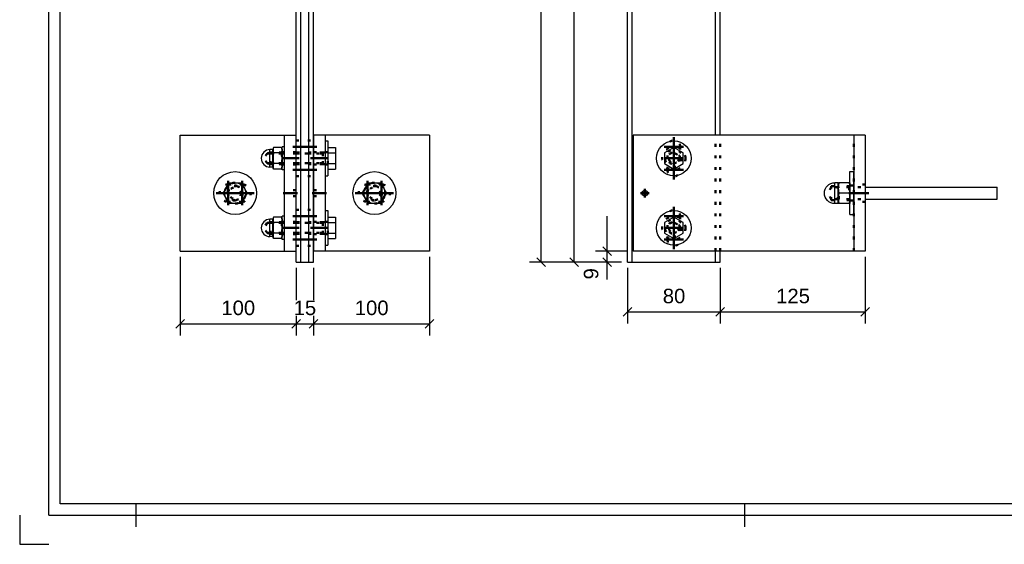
# Model space of a CAD drawing. Header units: millimetres. Extents: x -11 to 409, y -361 to -64.
# Tile 1 of 5: x -11 to 159, y -361 to -270. Entities that reach past the tile are written whole.
import ezdxf

# ---------------------------------------------------------------- set-up
doc = ezdxf.new("R2010")
doc.units = ezdxf.units.MM
doc.linetypes.add('DOT', pattern=[2, 0.5, -1.5])
doc.linetypes.add('STRICHPUNKT2', pattern=[18.5, 10, -4, 0.5, -4])
doc.layers.get('0').update_dxf_attribs({"linetype": 'CONTINUOUS'})
for name, color, linetype in [('DIM49', 4, 'CONTINUOUS'), ('LE_GREEN', 3, 'CONTINUOUS'), ('TXT_DIM49', 2, 'CONTINUOUS')]:
    doc.layers.add(name, color=color, linetype=linetype)
doc.layers.add('LE_ALL', color=7, linetype='CONTINUOUS', lineweight=50)
doc.styles.add('ARIAL', font='arial.ttf')

# ---------------------------------------------------------------- blocks, each defined once
blk = doc.blocks.new('DINA3_00002', base_point=(402.06, -353.59))
for p, q in [((-3.94, -353.59), (-3.94, -70.59)), ((402.06, -353.59), (-3.94, -353.59)), ((9.06, -353.59), (9.06, -357.59)), ((114.06, -357.59), (114.06, -353.59)), ((-5.94, -355.59), (404.06, -355.59))]:
    blk.add_line(p, q)
for points in [[(-5.94, -355.59), (-5.94, -68.59), (404.06, -68.59)], [(-10.94, -355.59), (-10.94, -360.59), (-5.94, -360.59)]]:
    blk.add_lwpolyline(points)
blk = doc.blocks.new('_ZBL0009_00001')
blk.add_blockref('DINA3_00002', (402.06, -353.59))
blk = doc.blocks.new('BALUSTER PROFIEL 80X15 R4_00197', base_point=(37.5, -214.34))
for p, q in [((36.7, -212.88), (36.7, -194.34)), ((39.7, -194.34), (36.7, -194.34)), ((39.7, -194.34), (39.7, -212.88)), ((36.7, -311.94), (36.7, -212.88)), ((39.7, -311.94), (39.7, -212.88)), ((37.5, -311.94), (37.5, -214.34)), ((38.9, -311.94), (38.9, -214.34)), ((36.7, -311.94), (37.5, -311.94)), ((37.5, -311.94), (38.9, -311.94)), ((38.9, -311.94), (39.7, -311.94))]:
    blk.add_line(p, q)
blk.add_lwpolyline([(38.9, -214.34), (37.5, -214.34)])
for centre, start_param, end_param in [((37.5, -212.88), 4.712389, 6.283185), ((38.9, -212.88), 0, 1.570796)]:
    blk.add_ellipse(centre, major_axis=(0, -1.45), ratio=0.55, start_param=start_param, end_param=end_param)
at = {"layer": 'LE_ALL', "color": 3, "linetype": 'DOT'}
for p, q in [((37.5, -214.34), (37.5, -194.34)), ((37.6, -194.34), (37.6, -198.34)), ((38.8, -194.34), (38.8, -198.34)), ((38.9, -214.34), (38.9, -194.34)), ((37.6, -198.34), (38.8, -198.34)), ((38.7, -198.34), (38.7, -199.36)), ((38.7, -199.36), (37.7, -199.36)), ((38.7, -199.36), (38.2, -199.65)), ((39.7, -229.14), (36.7, -229.14)), ((39.7, -235.54), (36.7, -235.54)), ((36.7, -290.94), (39.7, -290.94)), ((36.7, -292.04), (39.7, -292.04)), ((36.7, -296.04), (39.7, -296.04)), ((36.7, -297.14), (39.7, -297.14)), ((36.7, -302.94), (39.7, -302.94)), ((36.7, -304.04), (39.7, -304.04)), ((36.7, -308.04), (39.7, -308.04)), ((36.7, -309.14), (39.7, -309.14))]:
    blk.add_line(p, q, dxfattribs=at)
for points in [[(37.7, -198.34), (37.7, -199.36), (38.2, -199.65)], [(38.78, -232.5), (38.7, -232.68), (38.56, -232.82), (38.37, -232.91), (38.2, -232.94), (38.01, -232.91), (37.83, -232.81), (37.69, -232.66), (37.62, -232.47), (37.6, -232.34), (37.64, -232.14), (37.73, -231.97), (37.88, -231.83), (38.08, -231.75), (38.2, -231.74), (38.36, -231.76)]]:
    blk.add_lwpolyline(points, dxfattribs=at)
blk = doc.blocks.new('_00199', base_point=(40.3, -232.34))
at = {"layer": 'LE_ALL', "color": 1, "linetype": 'STRICHPUNKT2'}
for p, q in [((38.2, -194.04), (38.2, -200.01)), ((38.2, -194.04), (38.2, -200.01)), ((40.3, -232.34), (36.1, -232.34)), ((38.2, -232.34), (37.3, -232.34)), ((38.2, -232.34), (38.2, -231.44)), ((38.2, -232.34), (39.1, -232.34)), ((38.2, -232.34), (38.2, -233.24)), ((40.25, -292.04), (36.15, -292.04)), ((40.25, -296.04), (36.15, -296.04)), ((40.25, -304.04), (36.15, -304.04)), ((40.25, -308.04), (36.15, -308.04))]:
    blk.add_line(p, q, dxfattribs=at)
blk = doc.blocks.new('_00198')
blk.add_blockref('_00199', (40.3, -232.34))
blk = doc.blocks.new('BALUSTER PROFIEL 80X15 R4_00196')
for name, p in [('_00198', (0, 0)), ('BALUSTER PROFIEL 80X15 R4_00197', (37.5, -214.34))]:
    blk.add_blockref(name, p)
blk = doc.blocks.new('_D3', base_point=(23.82, -321.07))
at = {"layer": 'DIM49', "color": 1}
for p, q in [((16.7, -311.04), (16.7, -324.57)), ((36.7, -312.94), (36.7, -318.47)), ((17.45, -321.82), (15.95, -323.32)), ((35.95, -323.32), (37.45, -321.82)), ((36.7, -321.17), (36.7, -324.57)), ((16.7, -322.57), (36.7, -322.57))]:
    blk.add_line(p, q, dxfattribs=at)
at = {"layer": 'TXT_DIM49', "style": 'ARIAL'}
blk.add_text('100', height=2.5, dxfattribs=at).set_placement((23.82, -321.07))
blk = doc.blocks.new('_D4', base_point=(36.28, -321.07))
at = {"layer": 'DIM49', "color": 1}
for p, q in [((36.7, -312.94), (36.7, -318.47)), ((39.7, -312.94), (39.7, -318.47)), ((37.45, -321.82), (35.95, -323.32)), ((36.7, -321.17), (36.7, -324.57)), ((38.95, -323.32), (40.45, -321.82)), ((39.7, -321.17), (39.7, -324.57)), ((36.7, -322.57), (39.7, -322.57))]:
    blk.add_line(p, q, dxfattribs=at)
at = {"layer": 'TXT_DIM49', "style": 'ARIAL'}
blk.add_text('15', height=2.5, dxfattribs=at).set_placement((36.28, -321.07))
blk = doc.blocks.new('_D5', base_point=(46.82, -321.07))
at = {"layer": 'DIM49', "color": 1}
for p, q in [((59.7, -311.04), (59.7, -324.57)), ((39.7, -312.94), (39.7, -318.47)), ((40.45, -321.82), (38.95, -323.32)), ((39.7, -321.17), (39.7, -324.57)), ((58.95, -323.32), (60.45, -321.82)), ((39.7, -322.57), (59.7, -322.57))]:
    blk.add_line(p, q, dxfattribs=at)
at = {"layer": 'TXT_DIM49', "style": 'ARIAL'}
blk.add_text('100', height=2.5, dxfattribs=at).set_placement((46.82, -321.07))
blk = doc.blocks.new('Hoeklijn 200x100x10_00205', base_point=(36.7, -299.54))
for p, q in [((34.7, -290.04), (36.7, -290.04)), ((34.7, -310.04), (34.7, -290.04)), ((36.7, -310.04), (36.7, -290.04)), ((16.7, -310.04), (34.7, -310.04)), ((34.7, -310.04), (36.7, -310.04))]:
    blk.add_line(p, q)
blk.add_lwpolyline([(16.7, -310.04), (16.7, -290.04), (34.7, -290.04)])
at = {"layer": 'LE_ALL', "color": 3, "linetype": 'DOT'}
for p, q in [((36.7, -292.99), (34.7, -292.99)), ((36.7, -295.09), (34.7, -295.09)), ((25, -298.54), (27.4, -298.54)), ((36.7, -299.54), (34.7, -299.54)), ((27.4, -301.54), (25, -301.54)), ((36.7, -300.54), (34.7, -300.54)), ((36.7, -304.99), (34.7, -304.99)), ((36.7, -307.09), (34.7, -307.09))]:
    blk.add_line(p, q, dxfattribs=at)
for centre, start, end in [((25, -300.04), 90, -90), ((27.4, -300.04), -90, 90)]:
    blk.add_arc(centre, 1.5, start, end, dxfattribs=at)
for name, p in [('_D3', (23.82, -321.07)), ('_D5', (46.82, -321.07)), ('_D4', (36.28, -321.07))]:
    blk.add_blockref(name, p)
blk = doc.blocks.new('_00207', base_point=(29.5, -300.04))
at = {"layer": 'LE_ALL', "color": 1, "linetype": 'STRICHPUNKT2'}
for p, q in [((37.23, -294.04), (34.18, -294.04)), ((25, -302.14), (25, -297.94)), ((25, -302.14), (25, -297.94)), ((27.4, -302.14), (27.4, -297.94)), ((27.4, -302.14), (27.4, -297.94)), ((29.5, -300.04), (22.9, -300.04)), ((29.5, -300.04), (22.9, -300.04)), ((36.95, -300.04), (34.45, -300.04)), ((37.23, -306.04), (34.18, -306.04))]:
    blk.add_line(p, q, dxfattribs=at)
blk = doc.blocks.new('_00206')
blk.add_blockref('_00207', (29.5, -300.04))
blk = doc.blocks.new('Hoeklijn 200x100x10_00204')
for name, p in [('Hoeklijn 200x100x10_00205', (36.7, -299.54)), ('_00206', (0, 0))]:
    blk.add_blockref(name, p)
blk = doc.blocks.new('Hoeklijn 200x100x10_00209', base_point=(39.7, -300.54))
for p, q in [((39.7, -290.04), (39.7, -310.04)), ((41.7, -290.04), (39.7, -290.04)), ((41.7, -290.04), (41.7, -310.04)), ((59.7, -290.04), (41.7, -290.04)), ((41.7, -310.04), (39.7, -310.04))]:
    blk.add_line(p, q)
blk.add_lwpolyline([(59.7, -290.04), (59.7, -310.04), (41.7, -310.04)])
at = {"layer": 'LE_ALL', "color": 3, "linetype": 'DOT'}
for p, q in [((39.7, -292.99), (41.7, -292.99)), ((39.7, -295.09), (41.7, -295.09)), ((49, -298.54), (51.4, -298.54)), ((39.7, -299.54), (41.7, -299.54)), ((39.7, -300.54), (41.7, -300.54)), ((51.4, -301.54), (49, -301.54)), ((39.7, -304.99), (41.7, -304.99)), ((39.7, -307.09), (41.7, -307.09))]:
    blk.add_line(p, q, dxfattribs=at)
for centre, start, end in [((49, -300.04), 90, -90), ((51.4, -300.04), -90, 90)]:
    blk.add_arc(centre, 1.5, start, end, dxfattribs=at)
blk = doc.blocks.new('_00211', base_point=(46.9, -300.04))
at = {"layer": 'LE_ALL', "color": 1, "linetype": 'STRICHPUNKT2'}
for p, q in [((39.18, -294.04), (42.23, -294.04)), ((49, -297.94), (49, -302.14)), ((49, -297.94), (49, -302.14)), ((51.4, -297.94), (51.4, -302.14)), ((51.4, -297.94), (51.4, -302.14)), ((39.45, -300.04), (41.95, -300.04)), ((46.9, -300.04), (53.5, -300.04)), ((46.9, -300.04), (53.5, -300.04)), ((39.18, -306.04), (42.23, -306.04))]:
    blk.add_line(p, q, dxfattribs=at)
blk = doc.blocks.new('_00210')
blk.add_blockref('_00211', (46.9, -300.04))
blk = doc.blocks.new('Hoeklijn 200x100x10_00208')
for name, p in [('Hoeklijn 200x100x10_00209', (39.7, -300.54)), ('_00210', (0, 0))]:
    blk.add_blockref(name, p)
blk = doc.blocks.new('Carrosseriering (ISO 7093)-M10_00219', base_point=(42.2, -292.99))
for p, q in [((41.7, -291.04), (42.2, -291.04)), ((41.7, -297.04), (42.2, -297.04))]:
    blk.add_line(p, q)
at = {"layer": 'LE_ALL', "color": 3, "linetype": 'DOT'}
for p, q in [((42.2, -292.99), (41.7, -292.99)), ((42.2, -295.09), (41.7, -295.09))]:
    blk.add_line(p, q, dxfattribs=at)
at = {"layer": 'LE_GREEN'}
for p, q in [((41.7, -291.04), (41.7, -297.04)), ((42.2, -291.04), (42.2, -297.04))]:
    blk.add_line(p, q, dxfattribs=at)
blk = doc.blocks.new('Carrosseriering (ISO 7093)-M10_00218')
blk.add_blockref('Carrosseriering (ISO 7093)-M10_00219', (42.2, -292.99))
blk = doc.blocks.new('Sluitring (DIN 125)-M10_00221', base_point=(34.3, -295.09))
for p, q in [((34.7, -292.04), (34.3, -292.04)), ((34.7, -296.04), (34.3, -296.04))]:
    blk.add_line(p, q)
at = {"layer": 'LE_ALL', "color": 3, "linetype": 'DOT'}
for p, q in [((34.3, -292.99), (34.7, -292.99)), ((34.3, -295.09), (34.7, -295.09))]:
    blk.add_line(p, q, dxfattribs=at)
at = {"layer": 'LE_GREEN'}
for p, q in [((34.3, -296.04), (34.3, -292.04)), ((34.7, -296.04), (34.7, -292.04))]:
    blk.add_line(p, q, dxfattribs=at)
blk = doc.blocks.new('Sluitring (DIN 125)-M10_00220')
blk.add_blockref('Sluitring (DIN 125)-M10_00221', (34.3, -295.09))
blk = doc.blocks.new('Hoge dopmoer (DIN 1587)-M10_00223', base_point=(32.3, -295.04))
for p, q in [((32.7, -292.54), (32.2, -292.54)), ((32.8, -292.19), (32.7, -292.54)), ((32.7, -295.54), (32.7, -292.54)), ((34.21, -292.19), (32.8, -292.19)), ((34.21, -295.89), (32.8, -295.89)), ((34.21, -295.89), (34.3, -295.54))]:
    blk.add_line(p, q)
for points in [[(32.8, -295.89), (32.7, -295.54), (32.2, -295.54), (32.2, -292.54)], [(32.8, -292.19), (32.75, -292.43), (32.73, -292.65), (32.75, -292.88), (32.8, -293.12)], [(32.8, -293.12), (32.75, -293.59), (32.73, -294.04), (32.75, -294.48), (32.8, -294.96)], [(34.21, -294.96), (34.26, -294.48), (34.28, -294.04), (34.26, -293.59), (34.21, -293.12), (32.8, -293.12)], [(34.21, -293.12), (34.26, -292.88), (34.28, -292.65), (34.26, -292.43), (34.21, -292.19)], [(34.21, -292.19), (34.3, -292.54), (34.3, -295.54)], [(32.8, -294.96), (32.75, -295.2), (32.73, -295.42), (32.75, -295.65), (32.8, -295.89)], [(34.21, -295.89), (34.26, -295.65), (34.28, -295.42), (34.26, -295.2), (34.21, -294.96), (32.8, -294.96)]]:
    blk.add_lwpolyline(points)
blk.add_arc((32.2, -294.04), 1.5, 90, -90)
at = {"layer": 'LE_ALL', "color": 3, "linetype": 'DOT'}
for p, q in [((32.3, -295.04), (32.3, -293.04)), ((34.3, -293.04), (32.3, -293.04)), ((31.7, -294.89), (31.1, -294.04)), ((32.3, -295.04), (31.7, -294.89)), ((34.3, -295.04), (32.3, -295.04))]:
    blk.add_line(p, q, dxfattribs=at)
blk.add_lwpolyline([(32.3, -293.04), (31.7, -293.19), (31.1, -294.04)], dxfattribs=at)
blk = doc.blocks.new('GEWINDE_00225', base_point=(34.3, -293.04))
at = {"layer": 'LE_ALL', "color": 3, "linetype": 'DOT'}
for p, q in [((32.3, -293.04), (31.7, -293.19)), ((34.22, -293.19), (31.7, -293.19)), ((32.3, -295.04), (32.3, -293.04)), ((34.3, -293.04), (32.3, -293.04)), ((34.3, -293.04), (34.22, -293.19)), ((34.22, -293.19), (34.22, -294.89))]:
    blk.add_line(p, q, dxfattribs=at)
for points in [[(34.3, -295.04), (34.22, -294.89), (31.7, -294.89)], [(34.3, -295.04), (32.3, -295.04), (31.7, -294.89)]]:
    blk.add_lwpolyline(points, dxfattribs=at)
blk = doc.blocks.new('GEWINDE_00224')
blk.add_blockref('GEWINDE_00225', (34.3, -293.04))
blk = doc.blocks.new('Hoge dopmoer (DIN 1587)-M10_00222')
for name, p in [('Hoge dopmoer (DIN 1587)-M10_00223', (32.3, -295.04)), ('GEWINDE_00224', (0, 0))]:
    blk.add_blockref(name, p)
blk = doc.blocks.new('Zeskant tapbout-M10x50 (DIN 933)_00227', base_point=(41.3, -293.19))
for p, q in [((42.2, -292.19), (43.48, -292.19)), ((42.2, -293.12), (43.48, -293.12)), ((43.48, -292.19), (43.48, -293.12)), ((42.2, -294.96), (42.2, -295.89)), ((42.2, -295.89), (43.48, -295.89))]:
    blk.add_line(p, q)
for points in [[(42.2, -292.19), (42.2, -293.12), (42.2, -294.96), (43.48, -294.96)], [(43.48, -293.12), (43.48, -294.96), (43.48, -295.89)]]:
    blk.add_lwpolyline(points)
at = {"layer": 'LE_ALL', "color": 3, "linetype": 'DOT'}
for p, q in [((32.2, -293.19), (41.3, -293.19)), ((41.3, -293.19), (41.3, -294.89)), ((42.2, -295.04), (42.2, -293.04)), ((32.2, -294.89), (41.3, -294.89)), ((41.3, -295.04), (42.2, -295.04))]:
    blk.add_line(p, q, dxfattribs=at)
blk.add_lwpolyline([(41.3, -295.04), (41.3, -293.04), (42.2, -293.04)], dxfattribs=at)
blk = doc.blocks.new('GEWINDE_00229', base_point=(34.7, -293.19))
at = {"layer": 'LE_ALL', "color": 3, "linetype": 'DOT'}
for p, q in [((34.7, -293.04), (32.2, -293.04)), ((34.7, -293.19), (32.2, -293.19)), ((41.3, -293.04), (41.3, -295.04)), ((34.7, -294.89), (32.2, -294.89)), ((34.7, -295.04), (32.2, -295.04))]:
    blk.add_line(p, q, dxfattribs=at)
for points in [[(41.3, -293.04), (36.7, -293.04), (34.7, -293.04)], [(41.3, -293.19), (36.7, -293.19), (34.7, -293.19)], [(41.3, -294.89), (36.7, -294.89), (34.7, -294.89)], [(41.3, -295.04), (36.7, -295.04), (34.7, -295.04)]]:
    blk.add_lwpolyline(points, dxfattribs=at)
blk = doc.blocks.new('GEWINDE_00228')
blk.add_blockref('GEWINDE_00229', (34.7, -293.19))
blk = doc.blocks.new('Zeskant tapbout-M10x50 (DIN 933)_00226')
for name, p in [('Zeskant tapbout-M10x50 (DIN 933)_00227', (41.3, -293.19)), ('GEWINDE_00228', (0, 0))]:
    blk.add_blockref(name, p)
blk = doc.blocks.new('Montage hoeklijn aan baluster_00217')
for name in ['Carrosseriering (ISO 7093)-M10_00218', 'Hoge dopmoer (DIN 1587)-M10_00222', 'Zeskant tapbout-M10x50 (DIN 933)_00226', 'Sluitring (DIN 125)-M10_00220']:
    blk.add_blockref(name, (0, 0))
blk = doc.blocks.new('Carrosseriering (ISO 7093)-M10_00232', base_point=(42.2, -304.99))
for p, q in [((41.7, -303.04), (42.2, -303.04)), ((41.7, -309.04), (42.2, -309.04))]:
    blk.add_line(p, q)
at = {"layer": 'LE_ALL', "color": 3, "linetype": 'DOT'}
for p, q in [((42.2, -304.99), (41.7, -304.99)), ((42.2, -307.09), (41.7, -307.09))]:
    blk.add_line(p, q, dxfattribs=at)
at = {"layer": 'LE_GREEN'}
for p, q in [((41.7, -303.04), (41.7, -309.04)), ((42.2, -303.04), (42.2, -309.04))]:
    blk.add_line(p, q, dxfattribs=at)
blk = doc.blocks.new('Carrosseriering (ISO 7093)-M10_00231')
blk.add_blockref('Carrosseriering (ISO 7093)-M10_00232', (42.2, -304.99))
blk = doc.blocks.new('Sluitring (DIN 125)-M10_00234', base_point=(34.3, -307.09))
for p, q in [((34.7, -304.04), (34.3, -304.04)), ((34.7, -308.04), (34.3, -308.04))]:
    blk.add_line(p, q)
at = {"layer": 'LE_ALL', "color": 3, "linetype": 'DOT'}
for p, q in [((34.3, -304.99), (34.7, -304.99)), ((34.3, -307.09), (34.7, -307.09))]:
    blk.add_line(p, q, dxfattribs=at)
at = {"layer": 'LE_GREEN'}
for p, q in [((34.3, -308.04), (34.3, -304.04)), ((34.7, -308.04), (34.7, -304.04))]:
    blk.add_line(p, q, dxfattribs=at)
blk = doc.blocks.new('Sluitring (DIN 125)-M10_00233')
blk.add_blockref('Sluitring (DIN 125)-M10_00234', (34.3, -307.09))
blk = doc.blocks.new('Hoge dopmoer (DIN 1587)-M10_00236', base_point=(32.3, -307.04))
for p, q in [((32.7, -304.54), (32.2, -304.54)), ((32.8, -304.19), (32.7, -304.54)), ((32.7, -307.54), (32.7, -304.54)), ((34.21, -304.19), (32.8, -304.19)), ((34.21, -307.89), (32.8, -307.89)), ((34.21, -307.89), (34.3, -307.54))]:
    blk.add_line(p, q)
for points in [[(32.8, -307.89), (32.7, -307.54), (32.2, -307.54), (32.2, -304.54)], [(32.8, -304.19), (32.75, -304.43), (32.73, -304.65), (32.75, -304.88), (32.8, -305.12)], [(32.8, -305.12), (32.75, -305.59), (32.73, -306.04), (32.75, -306.48), (32.8, -306.96)], [(34.21, -306.96), (34.26, -306.48), (34.28, -306.04), (34.26, -305.59), (34.21, -305.12), (32.8, -305.12)], [(34.21, -305.12), (34.26, -304.88), (34.28, -304.65), (34.26, -304.43), (34.21, -304.19)], [(34.21, -304.19), (34.3, -304.54), (34.3, -307.54)], [(32.8, -306.96), (32.75, -307.2), (32.73, -307.42), (32.75, -307.65), (32.8, -307.89)], [(34.21, -307.89), (34.26, -307.65), (34.28, -307.42), (34.26, -307.2), (34.21, -306.96), (32.8, -306.96)]]:
    blk.add_lwpolyline(points)
blk.add_arc((32.2, -306.04), 1.5, 90, -90)
at = {"layer": 'LE_ALL', "color": 3, "linetype": 'DOT'}
for p, q in [((32.3, -307.04), (32.3, -305.04)), ((34.3, -305.04), (32.3, -305.04)), ((31.7, -306.89), (31.1, -306.04)), ((32.3, -307.04), (31.7, -306.89)), ((34.3, -307.04), (32.3, -307.04))]:
    blk.add_line(p, q, dxfattribs=at)
blk.add_lwpolyline([(32.3, -305.04), (31.7, -305.19), (31.1, -306.04)], dxfattribs=at)
blk = doc.blocks.new('GEWINDE_00238', base_point=(34.3, -305.04))
at = {"layer": 'LE_ALL', "color": 3, "linetype": 'DOT'}
for p, q in [((32.3, -305.04), (31.7, -305.19)), ((34.22, -305.19), (31.7, -305.19)), ((32.3, -307.04), (32.3, -305.04)), ((34.3, -305.04), (32.3, -305.04)), ((34.3, -305.04), (34.22, -305.19)), ((34.22, -305.19), (34.22, -306.89))]:
    blk.add_line(p, q, dxfattribs=at)
for points in [[(34.3, -307.04), (34.22, -306.89), (31.7, -306.89)], [(34.3, -307.04), (32.3, -307.04), (31.7, -306.89)]]:
    blk.add_lwpolyline(points, dxfattribs=at)
blk = doc.blocks.new('GEWINDE_00237')
blk.add_blockref('GEWINDE_00238', (34.3, -305.04))
blk = doc.blocks.new('Hoge dopmoer (DIN 1587)-M10_00235')
for name, p in [('Hoge dopmoer (DIN 1587)-M10_00236', (32.3, -307.04)), ('GEWINDE_00237', (0, 0))]:
    blk.add_blockref(name, p)
blk = doc.blocks.new('Zeskant tapbout-M10x50 (DIN 933)_00240', base_point=(41.3, -305.19))
for p, q in [((42.2, -304.19), (43.48, -304.19)), ((42.2, -305.12), (43.48, -305.12)), ((43.48, -304.19), (43.48, -305.12)), ((42.2, -306.96), (42.2, -307.89)), ((42.2, -307.89), (43.48, -307.89))]:
    blk.add_line(p, q)
for points in [[(42.2, -304.19), (42.2, -305.12), (42.2, -306.96), (43.48, -306.96)], [(43.48, -305.12), (43.48, -306.96), (43.48, -307.89)]]:
    blk.add_lwpolyline(points)
at = {"layer": 'LE_ALL', "color": 3, "linetype": 'DOT'}
for p, q in [((32.2, -305.19), (41.3, -305.19)), ((41.3, -305.19), (41.3, -306.89)), ((42.2, -307.04), (42.2, -305.04)), ((32.2, -306.89), (41.3, -306.89)), ((41.3, -307.04), (42.2, -307.04))]:
    blk.add_line(p, q, dxfattribs=at)
blk.add_lwpolyline([(41.3, -307.04), (41.3, -305.04), (42.2, -305.04)], dxfattribs=at)
blk = doc.blocks.new('GEWINDE_00242', base_point=(34.7, -305.19))
at = {"layer": 'LE_ALL', "color": 3, "linetype": 'DOT'}
for p, q in [((34.7, -305.04), (32.2, -305.04)), ((34.7, -305.19), (32.2, -305.19)), ((41.3, -305.04), (41.3, -307.04)), ((34.7, -306.89), (32.2, -306.89)), ((34.7, -307.04), (32.2, -307.04))]:
    blk.add_line(p, q, dxfattribs=at)
for points in [[(41.3, -305.04), (36.7, -305.04), (34.7, -305.04)], [(41.3, -305.19), (36.7, -305.19), (34.7, -305.19)], [(41.3, -306.89), (36.7, -306.89), (34.7, -306.89)], [(41.3, -307.04), (36.7, -307.04), (34.7, -307.04)]]:
    blk.add_lwpolyline(points, dxfattribs=at)
blk = doc.blocks.new('GEWINDE_00241')
blk.add_blockref('GEWINDE_00242', (34.7, -305.19))
blk = doc.blocks.new('Zeskant tapbout-M10x50 (DIN 933)_00239')
for name, p in [('Zeskant tapbout-M10x50 (DIN 933)_00240', (41.3, -305.19)), ('GEWINDE_00241', (0, 0))]:
    blk.add_blockref(name, p)
blk = doc.blocks.new('Montage hoeklijn aan baluster_00230')
for name in ['Carrosseriering (ISO 7093)-M10_00231', 'Hoge dopmoer (DIN 1587)-M10_00235', 'Zeskant tapbout-M10x50 (DIN 933)_00239', 'Sluitring (DIN 125)-M10_00233']:
    blk.add_blockref(name, (0, 0))
blk = doc.blocks.new('Carrosseriering M12 (ISO 7093 _ DIN 9021)_00245', base_point=(48.9, -300.04))
blk.add_circle((50.2, -300.04), 3.7)
at = {"layer": 'LE_ALL', "color": 3, "linetype": 'DOT'}
blk.add_circle((50.2, -300.04), 1.3, dxfattribs=at)
blk = doc.blocks.new('Carrosseriering M12 (ISO 7093 _ DIN 9021)_00244')
blk.add_blockref('Carrosseriering M12 (ISO 7093 _ DIN 9021)_00245', (48.9, -300.04))
blk = doc.blocks.new('Hoge dopmoer (DIN 1587)-M12_00247', base_point=(48.64, -300.94))
for points in [[(48.64, -299.14), (49.16, -298.24), (50.2, -298.24)], [(50.2, -298.24), (51.24, -298.24), (51.76, -299.14)], [(48.64, -300.94), (48.12, -300.04), (48.64, -299.14)], [(51.76, -299.14), (52.28, -300.04), (51.76, -300.94)], [(50.2, -301.84), (49.16, -301.84), (48.64, -300.94)], [(51.76, -300.94), (51.24, -301.84), (50.2, -301.84)]]:
    blk.add_lwpolyline(points)
blk.add_circle((50.2, -300.04), 1.8)
at = {"layer": 'LE_ALL', "color": 3, "linetype": 'DOT'}
blk.add_lwpolyline([(48.64, -300.94, -0.267949), (48.64, -299.14, -0.267949), (50.2, -298.24, -0.267949), (51.76, -299.14, -0.267949), (51.76, -300.94, -0.267949), (50.2, -301.84, -0.267949)], format="xyb", close=True, dxfattribs=at)
blk.add_lwpolyline([(50.51, -298.88, 0.493526), (49, -300.04, 0.876436), (51.36, -300.35)], format="xyb", dxfattribs=at)
for radius in [1.21, 1.02]:
    blk.add_circle((50.2, -300.04), radius, dxfattribs=at)
blk = doc.blocks.new('GEWINDE_00249', base_point=(49, -300.04))
at = {"layer": 'LE_ALL', "color": 3, "linetype": 'DOT'}
for start, end in [(74.9299, 180), (180, -15.0701)]:
    blk.add_arc((50.2, -300.04), 1.2, start, end, dxfattribs=at)
blk = doc.blocks.new('GEWINDE_00248')
blk.add_blockref('GEWINDE_00249', (49, -300.04))
blk = doc.blocks.new('Hoge dopmoer (DIN 1587)-M12_00246')
for name, p in [('Hoge dopmoer (DIN 1587)-M12_00247', (48.64, -300.94)), ('GEWINDE_00248', (0, 0))]:
    blk.add_blockref(name, p)
blk = doc.blocks.new('Montage baluster_00243')
for name in ['Carrosseriering M12 (ISO 7093 _ DIN 9021)_00244', 'Hoge dopmoer (DIN 1587)-M12_00246']:
    blk.add_blockref(name, (0, 0))
blk = doc.blocks.new('Carrosseriering M12 (ISO 7093 _ DIN 9021)_00252', base_point=(24.9, -300.04))
blk.add_circle((26.2, -300.04), 3.7)
at = {"layer": 'LE_ALL', "color": 3, "linetype": 'DOT'}
blk.add_circle((26.2, -300.04), 1.3, dxfattribs=at)
blk = doc.blocks.new('Carrosseriering M12 (ISO 7093 _ DIN 9021)_00251')
blk.add_blockref('Carrosseriering M12 (ISO 7093 _ DIN 9021)_00252', (24.9, -300.04))
blk = doc.blocks.new('Hoge dopmoer (DIN 1587)-M12_00254', base_point=(24.64, -300.94))
for points in [[(24.64, -299.14), (25.16, -298.24), (26.2, -298.24)], [(26.2, -298.24), (27.24, -298.24), (27.76, -299.14)], [(24.64, -300.94), (24.12, -300.04), (24.64, -299.14)], [(27.76, -299.14), (28.28, -300.04), (27.76, -300.94)], [(26.2, -301.84), (25.16, -301.84), (24.64, -300.94)], [(27.76, -300.94), (27.24, -301.84), (26.2, -301.84)]]:
    blk.add_lwpolyline(points)
blk.add_circle((26.2, -300.04), 1.8)
at = {"layer": 'LE_ALL', "color": 3, "linetype": 'DOT'}
blk.add_lwpolyline([(24.64, -300.94, -0.267949), (24.64, -299.14, -0.267949), (26.2, -298.24, -0.267949), (27.76, -299.14, -0.267949), (27.76, -300.94, -0.267949), (26.2, -301.84, -0.267949)], format="xyb", close=True, dxfattribs=at)
blk.add_lwpolyline([(26.51, -298.88, 0.493526), (25, -300.04, 0.876436), (27.36, -300.35)], format="xyb", dxfattribs=at)
for radius in [1.21, 1.02]:
    blk.add_circle((26.2, -300.04), radius, dxfattribs=at)
blk = doc.blocks.new('GEWINDE_00256', base_point=(25, -300.04))
at = {"layer": 'LE_ALL', "color": 3, "linetype": 'DOT'}
for start, end in [(74.9299, 180), (180, -15.0701)]:
    blk.add_arc((26.2, -300.04), 1.2, start, end, dxfattribs=at)
blk = doc.blocks.new('GEWINDE_00255')
blk.add_blockref('GEWINDE_00256', (25, -300.04))
blk = doc.blocks.new('Hoge dopmoer (DIN 1587)-M12_00253')
for name, p in [('Hoge dopmoer (DIN 1587)-M12_00254', (24.64, -300.94)), ('GEWINDE_00255', (0, 0))]:
    blk.add_blockref(name, p)
blk = doc.blocks.new('Montage baluster_00250')
for name in ['Carrosseriering M12 (ISO 7093 _ DIN 9021)_00251', 'Hoge dopmoer (DIN 1587)-M12_00253']:
    blk.add_blockref(name, (0, 0))
blk = doc.blocks.new('Montage_00216')
for name in ['Montage hoeklijn aan baluster_00217', 'Montage baluster_00250', 'Montage baluster_00243', 'Montage hoeklijn aan baluster_00230']:
    blk.add_blockref(name, (0, 0))
blk = doc.blocks.new('Tussen baluster (doorgaande sierregel)_00195')
for name in ['Montage_00216', 'BALUSTER PROFIEL 80X15 R4_00196', 'Hoeklijn 200x100x10_00204', 'Hoeklijn 200x100x10_00208']:
    blk.add_blockref(name, (0, 0))
blk = doc.blocks.new('_A3D0032_00194')
blk.add_blockref('Tussen baluster (doorgaande sierregel)_00195', (0, 0))
blk = doc.blocks.new('_ANS0032_00193')
blk.add_blockref('_A3D0032_00194', (0, 0))
blk = doc.blocks.new('_D7', base_point=(99.91, -319.03))
at = {"layer": 'DIM49', "color": 1}
for p, q in [((93.82, -312.94), (93.82, -322.53)), ((109.82, -312.94), (109.82, -322.53)), ((94.57, -319.78), (93.07, -321.28)), ((93.82, -320.53), (109.82, -320.53)), ((109.07, -321.28), (110.57, -319.78))]:
    blk.add_line(p, q, dxfattribs=at)
at = {"layer": 'TXT_DIM49', "style": 'ARIAL'}
blk.add_text('80', height=2.5, dxfattribs=at).set_placement((99.91, -319.03))
blk = doc.blocks.new('_D8', base_point=(119.45, -319.03))
at = {"layer": 'DIM49', "color": 1}
for p, q in [((134.82, -311.04), (134.82, -322.53)), ((109.82, -312.94), (109.82, -322.53)), ((110.57, -319.78), (109.07, -321.28)), ((109.82, -320.53), (134.82, -320.53)), ((134.07, -321.28), (135.57, -319.78))]:
    blk.add_line(p, q, dxfattribs=at)
at = {"layer": 'TXT_DIM49', "style": 'ARIAL'}
blk.add_text('125', height=2.5, dxfattribs=at).set_placement((119.45, -319.03))
blk = doc.blocks.new('_D9', base_point=(88.8, -314.92))
at = {"layer": 'DIM49', "color": 1}
for p, q in [((90.3, -314.92), (90.3, -304.04)), ((93.82, -310.04), (88.3, -310.04)), ((89.55, -309.29), (91.05, -310.79)), ((92.82, -311.94), (88.3, -311.94)), ((91.05, -312.69), (89.55, -311.19))]:
    blk.add_line(p, q, dxfattribs=at)
at = {"layer": 'TXT_DIM49', "style": 'ARIAL'}
blk.add_text('9', height=2.5, rotation=90.0002, dxfattribs=at).set_placement((88.8, -314.92))
blk = doc.blocks.new('_D10', base_point=(83.13, -256.02))
at = {"layer": 'DIM49', "color": 1}
for p, q in [((103.82, -194.34), (82.63, -194.34)), ((85.38, -195.09), (83.88, -193.59)), ((84.63, -311.94), (84.63, -194.34)), ((92.82, -311.94), (82.63, -311.94)), ((83.88, -311.19), (85.38, -312.69))]:
    blk.add_line(p, q, dxfattribs=at)
at = {"layer": 'TXT_DIM49', "style": 'ARIAL'}
blk.add_text('588', height=2.5, rotation=90.0002, dxfattribs=at).set_placement((83.13, -256.02))
blk = doc.blocks.new('_D11', base_point=(77.45, -255.52))
at = {"layer": 'DIM49', "color": 1}
for p, q in [((103.82, -193.34), (76.95, -193.34)), ((79.7, -194.09), (78.2, -192.59)), ((78.95, -311.94), (78.95, -193.34)), ((92.82, -311.94), (76.95, -311.94)), ((78.2, -311.19), (79.7, -312.69))]:
    blk.add_line(p, q, dxfattribs=at)
at = {"layer": 'TXT_DIM49', "style": 'ARIAL'}
blk.add_text('593', height=2.5, rotation=90.0002, dxfattribs=at).set_placement((77.45, -255.52))
blk = doc.blocks.new('BALUSTER PROFIEL 80X15 R4_00299', base_point=(107.92, -198.34))
for p, q in [((104.82, -194.34), (94.62, -212.88)), ((105.72, -194.34), (104.82, -194.34)), ((109.02, -194.34), (108.92, -194.34)), ((109.02, -290.04), (109.02, -194.34)), ((109.82, -194.34), (109.02, -194.34)), ((109.82, -290.04), (109.82, -194.34)), ((94.62, -212.88), (93.82, -214.34)), ((94.62, -311.94), (94.62, -212.88)), ((93.82, -311.94), (93.82, -214.34)), ((93.82, -311.94), (94.62, -311.94)), ((94.62, -311.94), (109.02, -311.94)), ((109.02, -311.94), (109.82, -311.94))]:
    blk.add_line(p, q)
for points in [[(109.02, -311.94), (109.02, -310.04)], [(109.82, -311.94), (109.82, -310.04)]]:
    blk.add_lwpolyline(points)
blk.add_circle((102.82, -232.34), 3.2)
at = {"layer": 'LE_ALL', "color": 3, "linetype": 'DOT'}
for p, q in [((105.52, -194.34), (105.52, -198.34)), ((106.72, -194.34), (106.72, -198.34)), ((107.92, -194.34), (107.92, -198.34)), ((109.12, -194.34), (109.12, -198.34)), ((105.52, -198.34), (106.72, -198.34)), ((106.62, -198.34), (106.62, -199.36)), ((107.92, -198.34), (109.12, -198.34)), ((106.62, -199.36), (105.62, -199.36)), ((106.62, -199.36), (106.12, -199.65)), ((109.02, -199.36), (108.02, -199.36)), ((109.02, -199.36), (108.52, -199.65)), ((109.82, -231.74), (105.97, -231.74)), ((109.82, -232.94), (105.97, -232.94)), ((109.02, -310.04), (109.02, -290.04)), ((109.82, -310.04), (109.82, -290.04))]:
    blk.add_line(p, q, dxfattribs=at)
for points in [[(105.62, -198.34), (105.62, -199.36), (106.12, -199.65)], [(108.02, -198.34), (108.02, -199.36), (108.52, -199.65)]]:
    blk.add_lwpolyline(points, dxfattribs=at)
for points in [[(102.92, -296.04, -1), (100.72, -296.04), (100.72, -292.04, -1), (102.92, -292.04)], [(102.92, -308.04, -1), (100.72, -308.04), (100.72, -304.04, -1), (102.92, -304.04)]]:
    blk.add_lwpolyline(points, format="xyb", close=True, dxfattribs=at)
for name, p in [('_D11', (77.45, -255.52)), ('_D10', (83.13, -256.02)), ('_D9', (88.8, -314.92)), ('_D8', (119.45, -319.03)), ('_D7', (99.91, -319.03))]:
    blk.add_blockref(name, p)
blk = doc.blocks.new('_00301', base_point=(102.82, -232.34))
at = {"layer": 'LE_ALL', "color": 1, "linetype": 'STRICHPUNKT2'}
for p, q in [((106.12, -194.04), (106.12, -200.01)), ((108.52, -194.04), (108.52, -200.01)), ((102.82, -232.34), (102.82, -228.54)), ((102.82, -232.34), (102.82, -228.54)), ((102.82, -232.34), (99.02, -232.34)), ((102.82, -232.34), (99.02, -232.34)), ((102.82, -232.34), (106.62, -232.34)), ((102.82, -232.34), (102.82, -236.14)), ((102.82, -232.34), (106.62, -232.34)), ((102.82, -232.34), (102.82, -236.14)), ((110.12, -232.34), (105.72, -232.34)), ((101.82, -297.69), (101.82, -290.39)), ((101.82, -297.69), (101.82, -290.39)), ((103.47, -292.04), (100.17, -292.04)), ((103.47, -292.04), (100.17, -292.04)), ((103.47, -296.04), (100.17, -296.04)), ((103.47, -296.04), (100.17, -296.04)), ((101.82, -309.69), (101.82, -302.39)), ((101.82, -309.69), (101.82, -302.39)), ((103.47, -304.04), (100.17, -304.04)), ((103.47, -304.04), (100.17, -304.04)), ((103.47, -308.04), (100.17, -308.04)), ((103.47, -308.04), (100.17, -308.04))]:
    blk.add_line(p, q, dxfattribs=at)
blk = doc.blocks.new('_00300')
blk.add_blockref('_00301', (102.82, -232.34))
blk = doc.blocks.new('BALUSTER PROFIEL 80X15 R4_00298')
for name, p in [('BALUSTER PROFIEL 80X15 R4_00299', (107.92, -198.34)), ('_00300', (0, 0))]:
    blk.add_blockref(name, p)
blk = doc.blocks.new('Hoeklijn 200x100x10_00307', base_point=(132.82, -310.04))
at = {"layer": 'LE_ALL', "color": 3, "linetype": 'DOT'}
blk.add_line((132.82, -310.04), (132.82, -290.04), dxfattribs=at)
blk = doc.blocks.new('_00309', base_point=(132.22, -300.04))
at = {"layer": 'LE_ALL', "color": 1, "linetype": 'STRICHPUNKT2'}
for p, q in [((101.82, -294.04), (101.82, -292.46)), ((101.82, -294.04), (101.82, -292.46)), ((101.82, -294.04), (100.25, -294.04)), ((101.82, -294.04), (100.25, -294.04)), ((101.82, -294.04), (103.4, -294.04)), ((101.82, -294.04), (101.82, -295.61)), ((101.82, -294.04), (103.4, -294.04)), ((101.82, -294.04), (101.82, -295.61)), ((96.82, -300.04), (96.07, -300.04)), ((96.82, -300.04), (96.07, -300.04)), ((96.82, -300.04), (96.82, -299.29)), ((96.82, -300.04), (96.82, -299.29)), ((96.82, -300.04), (96.82, -300.79)), ((96.82, -300.04), (97.57, -300.04)), ((96.82, -300.04), (96.82, -300.79)), ((96.82, -300.04), (97.57, -300.04)), ((132.22, -300.04), (135.42, -300.04)), ((132.22, -300.04), (135.42, -300.04)), ((101.82, -306.04), (101.82, -304.46)), ((101.82, -306.04), (101.82, -304.46)), ((101.82, -306.04), (100.25, -306.04)), ((101.82, -306.04), (100.25, -306.04)), ((101.82, -306.04), (103.4, -306.04)), ((101.82, -306.04), (101.82, -307.61)), ((101.82, -306.04), (103.4, -306.04)), ((101.82, -306.04), (101.82, -307.61))]:
    blk.add_line(p, q, dxfattribs=at)
blk = doc.blocks.new('_00308')
blk.add_blockref('_00309', (132.22, -300.04))
blk = doc.blocks.new('Hoeklijn 200x100x10_00306')
for name, p in [('Hoeklijn 200x100x10_00307', (132.82, -310.04)), ('_00308', (0, 0))]:
    blk.add_blockref(name, p)
blk = doc.blocks.new('Hoeklijn 200x100x10_00311', base_point=(134.82, -298.54))
for p, q in [((94.82, -290.04), (94.82, -310.04)), ((132.82, -290.04), (94.82, -290.04)), ((132.82, -290.04), (132.82, -310.04)), ((134.82, -290.04), (132.82, -290.04)), ((134.82, -290.04), (134.82, -310.04)), ((132.82, -310.04), (94.82, -310.04)), ((134.82, -310.04), (132.82, -310.04))]:
    blk.add_line(p, q)
blk.add_circle((96.82, -300.04), 0.5)
at = {"layer": 'LE_ALL', "color": 3, "linetype": 'DOT'}
for p, q in [((134.82, -298.54), (132.82, -298.54)), ((134.82, -301.54), (132.82, -301.54))]:
    blk.add_line(p, q, dxfattribs=at)
blk = doc.blocks.new('_00313', base_point=(132.22, -300.04))
at = {"layer": 'LE_ALL', "color": 1, "linetype": 'STRICHPUNKT2'}
for p, q in [((101.82, -294.04), (101.82, -292.46)), ((101.82, -294.04), (101.82, -292.46)), ((101.82, -294.04), (100.25, -294.04)), ((101.82, -294.04), (100.25, -294.04)), ((101.82, -294.04), (103.4, -294.04)), ((101.82, -294.04), (101.82, -295.61)), ((101.82, -294.04), (103.4, -294.04)), ((101.82, -294.04), (101.82, -295.61)), ((96.82, -300.04), (96.07, -300.04)), ((96.82, -300.04), (96.07, -300.04)), ((96.82, -300.04), (96.82, -299.29)), ((96.82, -300.04), (96.82, -299.29)), ((96.82, -300.04), (96.82, -300.79)), ((96.82, -300.04), (97.57, -300.04)), ((96.82, -300.04), (96.82, -300.79)), ((96.82, -300.04), (97.57, -300.04)), ((132.22, -300.04), (135.42, -300.04)), ((132.22, -300.04), (135.42, -300.04)), ((101.82, -306.04), (101.82, -304.46)), ((101.82, -306.04), (101.82, -304.46)), ((101.82, -306.04), (100.25, -306.04)), ((101.82, -306.04), (100.25, -306.04)), ((101.82, -306.04), (103.4, -306.04)), ((101.82, -306.04), (101.82, -307.61)), ((101.82, -306.04), (103.4, -306.04)), ((101.82, -306.04), (101.82, -307.61))]:
    blk.add_line(p, q, dxfattribs=at)
blk = doc.blocks.new('_00312')
blk.add_blockref('_00313', (132.22, -300.04))
blk = doc.blocks.new('Hoeklijn 200x100x10_00310')
for name, p in [('Hoeklijn 200x100x10_00311', (134.82, -298.54)), ('_00312', (0, 0))]:
    blk.add_blockref(name, p)
blk = doc.blocks.new('Carrosseriering (ISO 7093)-M10_00321', base_point=(101.82, -292.99))
at = {"layer": 'LE_ALL', "color": 3, "linetype": 'DOT'}
blk.add_circle((101.82, -294.04), 1.05, dxfattribs=at)
at = {"layer": 'LE_GREEN'}
blk.add_circle((101.82, -294.04), 3, dxfattribs=at)
blk = doc.blocks.new('Carrosseriering (ISO 7093)-M10_00320')
blk.add_blockref('Carrosseriering (ISO 7093)-M10_00321', (101.82, -292.99))
blk = doc.blocks.new('Sluitring (DIN 125)-M10_00323', base_point=(103.82, -294.04))
at = {"layer": 'LE_ALL', "color": 3, "linetype": 'DOT'}
blk.add_circle((101.82, -294.04), 2, dxfattribs=at)
blk = doc.blocks.new('Sluitring (DIN 125)-M10_00322')
blk.add_blockref('Sluitring (DIN 125)-M10_00323', (103.82, -294.04))
blk = doc.blocks.new('Hoge dopmoer (DIN 1587)-M10_00325', base_point=(100.32, -294.04))
at = {"layer": 'LE_ALL', "color": 3, "linetype": 'DOT'}
blk.add_circle((101.82, -294.04), 1.5, dxfattribs=at)
blk = doc.blocks.new('Hoge dopmoer (DIN 1587)-M10_00324')
blk.add_blockref('Hoge dopmoer (DIN 1587)-M10_00325', (100.32, -294.04))
blk = doc.blocks.new('Zeskant tapbout-M10x50 (DIN 933)_00327', base_point=(100.97, -294.04))
blk.add_lwpolyline([(100.22, -294.96), (101.82, -295.89), (103.42, -294.96), (103.42, -293.12), (101.82, -292.19), (100.22, -293.12)], close=True)
at = {"layer": 'LE_ALL', "color": 3, "linetype": 'DOT'}
for radius in [1, 0.85]:
    blk.add_circle((101.82, -294.04), radius, dxfattribs=at)
blk = doc.blocks.new('GEWINDE_00329', base_point=(101, -294.26))
at = {"layer": 'LE_ALL', "color": 3, "linetype": 'DOT'}
blk.add_lwpolyline([(101, -294.26, 0.339113), (101.82, -294.89, 1.140985), (101.6, -293.22)], format="xyb", dxfattribs=at)
blk = doc.blocks.new('GEWINDE_00328')
blk.add_blockref('GEWINDE_00329', (101, -294.26))
blk = doc.blocks.new('Zeskant tapbout-M10x50 (DIN 933)_00326')
for name, p in [('Zeskant tapbout-M10x50 (DIN 933)_00327', (100.97, -294.04)), ('GEWINDE_00328', (0, 0))]:
    blk.add_blockref(name, p)
blk = doc.blocks.new('Montage hoeklijn aan baluster_00319')
for name in ['Carrosseriering (ISO 7093)-M10_00320', 'Sluitring (DIN 125)-M10_00322', 'Zeskant tapbout-M10x50 (DIN 933)_00326', 'Hoge dopmoer (DIN 1587)-M10_00324']:
    blk.add_blockref(name, (0, 0))
blk = doc.blocks.new('Carrosseriering (ISO 7093)-M10_00332', base_point=(101.82, -304.99))
at = {"layer": 'LE_ALL', "color": 3, "linetype": 'DOT'}
blk.add_circle((101.82, -306.04), 1.05, dxfattribs=at)
at = {"layer": 'LE_GREEN'}
blk.add_circle((101.82, -306.04), 3, dxfattribs=at)
blk = doc.blocks.new('Carrosseriering (ISO 7093)-M10_00331')
blk.add_blockref('Carrosseriering (ISO 7093)-M10_00332', (101.82, -304.99))
blk = doc.blocks.new('Sluitring (DIN 125)-M10_00334', base_point=(103.82, -306.04))
at = {"layer": 'LE_ALL', "color": 3, "linetype": 'DOT'}
blk.add_circle((101.82, -306.04), 2, dxfattribs=at)
blk = doc.blocks.new('Sluitring (DIN 125)-M10_00333')
blk.add_blockref('Sluitring (DIN 125)-M10_00334', (103.82, -306.04))
blk = doc.blocks.new('Hoge dopmoer (DIN 1587)-M10_00336', base_point=(100.32, -306.04))
at = {"layer": 'LE_ALL', "color": 3, "linetype": 'DOT'}
blk.add_circle((101.82, -306.04), 1.5, dxfattribs=at)
blk = doc.blocks.new('Hoge dopmoer (DIN 1587)-M10_00335')
blk.add_blockref('Hoge dopmoer (DIN 1587)-M10_00336', (100.32, -306.04))
blk = doc.blocks.new('Zeskant tapbout-M10x50 (DIN 933)_00338', base_point=(100.97, -306.04))
blk.add_lwpolyline([(100.22, -306.96), (101.82, -307.89), (103.42, -306.96), (103.42, -305.12), (101.82, -304.19), (100.22, -305.12)], close=True)
at = {"layer": 'LE_ALL', "color": 3, "linetype": 'DOT'}
for radius in [1, 0.85]:
    blk.add_circle((101.82, -306.04), radius, dxfattribs=at)
blk = doc.blocks.new('GEWINDE_00340', base_point=(101, -306.26))
at = {"layer": 'LE_ALL', "color": 3, "linetype": 'DOT'}
blk.add_lwpolyline([(101, -306.26, 0.339113), (101.82, -306.89, 1.140985), (101.6, -305.22)], format="xyb", dxfattribs=at)
blk = doc.blocks.new('GEWINDE_00339')
blk.add_blockref('GEWINDE_00340', (101, -306.26))
blk = doc.blocks.new('Zeskant tapbout-M10x50 (DIN 933)_00337')
for name, p in [('Zeskant tapbout-M10x50 (DIN 933)_00338', (100.97, -306.04)), ('GEWINDE_00339', (0, 0))]:
    blk.add_blockref(name, p)
blk = doc.blocks.new('Montage hoeklijn aan baluster_00330')
for name in ['Carrosseriering (ISO 7093)-M10_00331', 'Sluitring (DIN 125)-M10_00333', 'Zeskant tapbout-M10x50 (DIN 933)_00337', 'Hoge dopmoer (DIN 1587)-M10_00335']:
    blk.add_blockref(name, (0, 0))
blk = doc.blocks.new('Carrosseriering M12 (ISO 7093 _ DIN 9021)_00343', base_point=(132.82, -301.34))
for p, q in [((132.16, -296.34), (132.82, -296.34)), ((132.16, -303.74), (132.16, -296.34)), ((132.82, -303.74), (132.82, -296.34)), ((132.16, -303.74), (132.82, -303.74))]:
    blk.add_line(p, q)
at = {"layer": 'LE_ALL', "color": 3, "linetype": 'DOT'}
for p, q in [((132.82, -298.74), (132.16, -298.74)), ((132.82, -301.34), (132.16, -301.34))]:
    blk.add_line(p, q, dxfattribs=at)
blk = doc.blocks.new('Carrosseriering M12 (ISO 7093 _ DIN 9021)_00342')
blk.add_blockref('Carrosseriering M12 (ISO 7093 _ DIN 9021)_00343', (132.82, -301.34))
blk = doc.blocks.new('Hoge dopmoer (DIN 1587)-M12_00345', base_point=(130.06, -301.25))
for p, q in [((129.56, -301.84), (129.56, -298.24)), ((130.16, -298.24), (129.56, -298.24)), ((130.16, -299.14), (130.16, -298.24)), ((130.16, -298.24), (130.24, -298.24)), ((130.16, -300.94), (130.16, -299.14)), ((132.09, -300.04), (130.24, -300.04)), ((132.16, -299.14), (132.16, -300.94)), ((130.16, -301.84), (130.16, -300.94)), ((130.24, -301.84), (130.16, -301.84)), ((132.09, -301.84), (130.24, -301.84)), ((132.16, -301.84), (132.09, -301.84)), ((132.16, -300.94), (132.16, -301.84))]:
    blk.add_line(p, q)
blk.add_lwpolyline([(130.16, -301.84), (129.56, -301.84, -1), (129.56, -298.24)], format="xyb")
for points in [[(132.09, -300.04), (132.15, -299.57), (132.16, -299.14), (132.15, -298.71), (132.09, -298.24), (130.24, -298.24), (130.18, -298.71), (130.16, -299.14), (130.18, -299.57), (130.24, -300.04)], [(132.09, -298.24), (132.16, -298.24), (132.16, -299.14)], [(130.24, -300.04), (130.18, -300.51), (130.16, -300.94)], [(132.16, -300.94), (132.15, -300.51), (132.09, -300.04)], [(130.16, -300.94), (130.18, -301.37), (130.24, -301.84)], [(132.09, -301.84), (132.15, -301.37), (132.16, -300.94)]]:
    blk.add_lwpolyline(points)
at = {"layer": 'LE_ALL', "color": 3, "linetype": 'DOT'}
for p, q in [((128.96, -299.02), (128.36, -300.04)), ((128.96, -301.06), (128.36, -300.04)), ((128.96, -301.25), (128.96, -298.83)), ((128.96, -298.83), (130.06, -298.83)), ((130.06, -301.25), (130.06, -298.83)), ((132.16, -298.84), (130.06, -298.84)), ((128.96, -301.25), (130.06, -301.25)), ((132.16, -301.24), (130.06, -301.24))]:
    blk.add_line(p, q, dxfattribs=at)
blk = doc.blocks.new('GEWINDE_00347', base_point=(132.16, -301.24))
at = {"layer": 'LE_ALL', "color": 3, "linetype": 'DOT'}
for p, q in [((132.16, -298.84), (130.06, -298.84)), ((130.06, -298.84), (130.24, -299.02)), ((132.06, -299.02), (130.24, -299.02)), ((130.24, -301.06), (130.24, -299.02)), ((132.16, -298.84), (132.06, -299.02)), ((132.06, -299.02), (132.06, -301.06)), ((130.06, -301.24), (130.24, -301.06)), ((132.16, -301.24), (130.06, -301.24)), ((132.06, -301.06), (130.24, -301.06)), ((132.16, -301.24), (132.06, -301.06))]:
    blk.add_line(p, q, dxfattribs=at)
blk = doc.blocks.new('GEWINDE_00346')
blk.add_blockref('GEWINDE_00347', (132.16, -301.24))
blk = doc.blocks.new('Hoge dopmoer (DIN 1587)-M12_00344')
for name, p in [('Hoge dopmoer (DIN 1587)-M12_00345', (130.06, -301.25)), ('GEWINDE_00346', (0, 0))]:
    blk.add_blockref(name, p)
blk = doc.blocks.new('Draadstang-M12x140_00349', base_point=(157.56, -301.06))
for p, q in [((134.82, -299.02), (157.56, -299.02)), ((157.56, -301.06), (157.56, -299.02)), ((134.82, -301.06), (157.56, -301.06))]:
    blk.add_line(p, q)
at = {"layer": 'LE_ALL', "color": 3, "linetype": 'DOT'}
for p, q in [((129.56, -299.02), (134.82, -299.02)), ((129.56, -301.06), (134.82, -301.06))]:
    blk.add_line(p, q, dxfattribs=at)
blk = doc.blocks.new('Draadstang-M12x140_00348')
blk.add_blockref('Draadstang-M12x140_00349', (157.56, -301.06))
blk = doc.blocks.new('Montage baluster_00341')
for name in ['Carrosseriering M12 (ISO 7093 _ DIN 9021)_00342', 'Hoge dopmoer (DIN 1587)-M12_00344', 'Draadstang-M12x140_00348']:
    blk.add_blockref(name, (0, 0))
blk = doc.blocks.new('Montage_00318')
for name in ['Montage hoeklijn aan baluster_00319', 'Montage baluster_00341', 'Montage hoeklijn aan baluster_00330']:
    blk.add_blockref(name, (0, 0))
blk = doc.blocks.new('Tussen baluster (doorgaande sierregel)_00297')
for name in ['Montage_00318', 'BALUSTER PROFIEL 80X15 R4_00298', 'Hoeklijn 200x100x10_00310', 'Hoeklijn 200x100x10_00306']:
    blk.add_blockref(name, (0, 0))
blk = doc.blocks.new('_A3D0033_00296')
blk.add_blockref('Tussen baluster (doorgaande sierregel)_00297', (0, 0))
blk = doc.blocks.new('_ANS0033_00295')
blk.add_blockref('_A3D0033_00296', (0, 0))

msp = doc.modelspace()

# ---------------------------------------------------------------- block references
for name in ['_ZBL0009_00001', '_ANS0032_00193', '_ANS0033_00295']:
    msp.add_blockref(name, (0, 0))

doc.saveas('drawing.dxf')
